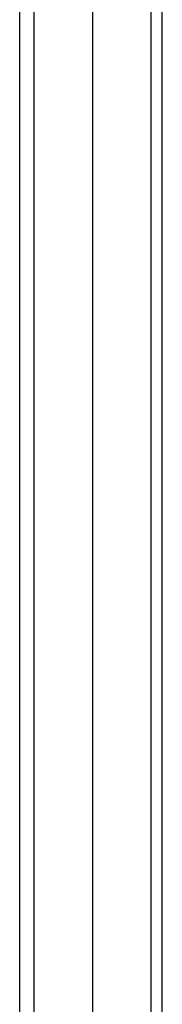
# Model space of a CAD drawing. Header units: millimetres. Extents: x 0 to 420, y 0 to 297.
# Tile 14 of 19: x 333.822 to 334.686, y 216.721 to 222.694. Entities that reach past the tile are written whole.
import ezdxf

# ---------------------------------------------------------------- set-up
doc = ezdxf.new("R2010")
doc.units = ezdxf.units.MM

msp = doc.modelspace()

# ---------------------------------------------------------------- linework, layer by layer
at = {"color": 7, "linetype": 'Continuous', "lineweight": 25}
for p, q in [((334.6864, 213.9464), (334.6864, 236.6484)), ((334.617, 236.6068), (334.617, 213.5782)), ((334.2634, 236.4027), (334.2634, 213.3741)), ((333.9099, 187.0427), (333.9099, 235.3819)), ((333.8215, 186.9917), (333.8215, 225.8386))]:
    msp.add_line(p, q, dxfattribs=at)

doc.saveas('drawing.dxf')
